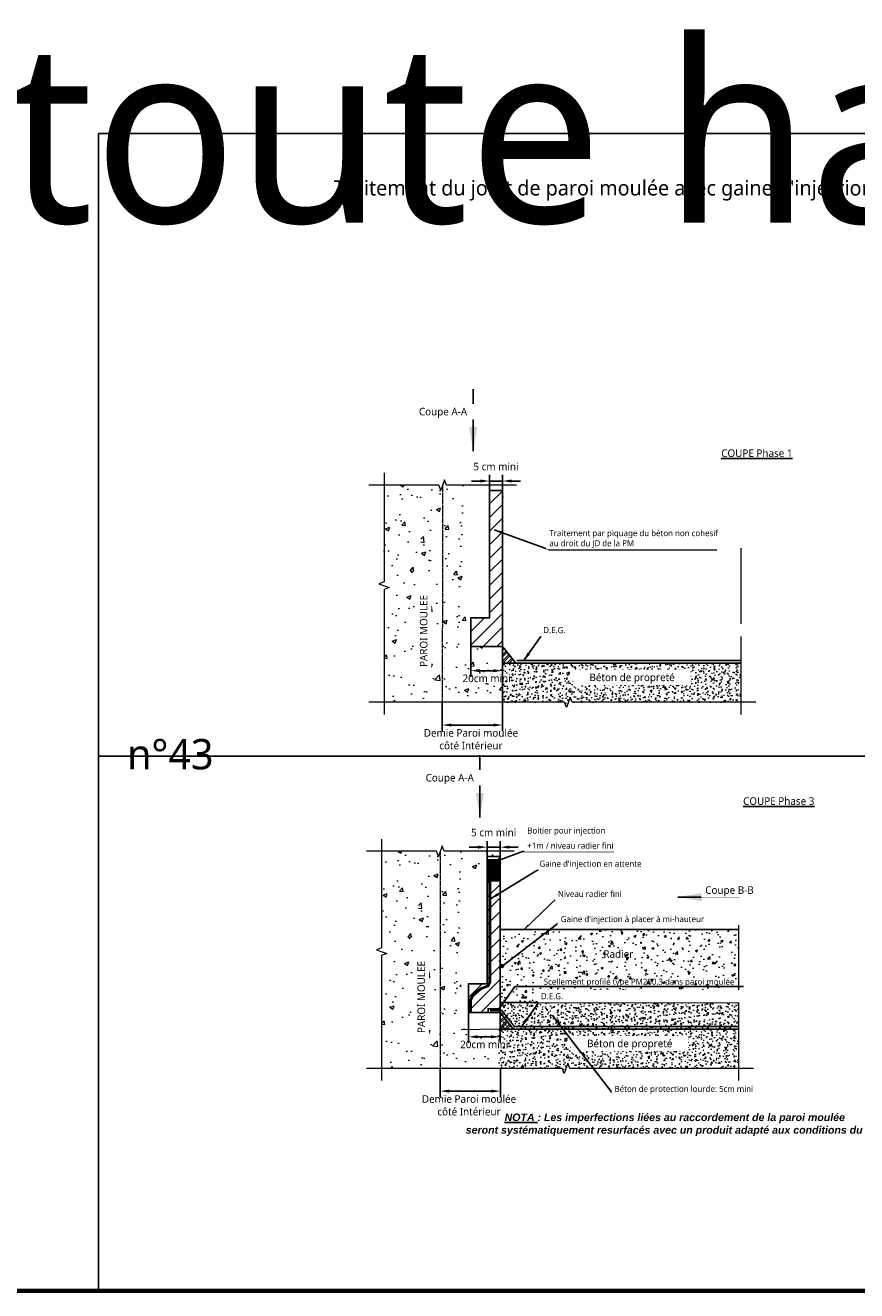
# Model space of a CAD drawing. Header units: millimetres. Extents: x -3314 to 21255525, y -15000 to 1735000.
# Tile 77 of 109: x 29666 to 29941, y 9683 to 10101. Entities that reach past the tile are written whole.
import ezdxf
from ezdxf import colors
from ezdxf.entities.mleader import LeaderData, LeaderLine
from ezdxf.enums import TextEntityAlignment as Align
from ezdxf.math import Vec2, Vec3

# ---------------------------------------------------------------- set-up
doc = ezdxf.new("R2010")
doc.units = ezdxf.units.MM
doc.linetypes.add('CACHE', pattern=[0.375, 0.25, -0.125])
doc.linetypes.add('CONTINU', pattern=[0])
for name, color, linetype, lineweight in [('Dessin_AXE', 8, 'Continuous', 5), ('Dessin_HACHURES', 253, 'Continuous', 9), ("Matériel_Gaine d'injection", 203, 'CACHE', 0), ("Matériel_Profilé d'arrêt d'eau paroi moulée", 3, 'CACHE', 0)]:
    doc.layers.add(name, color=color, linetype=linetype, lineweight=lineweight)
for name, color, linetype in [('Dessin_CONTOURS BETON', 7, 'Continuous'), ('Dessin_COTATIONS', 7, 'Continuous'), ('Dessin_TEXTES', 7, 'CONTINU'), ('Matériel_Resine', 230, 'Continuous'), ('SYSTEME_DEG_Complexe complet', 4, 'Continuous')]:
    doc.layers.add(name, color=color, linetype=linetype)
doc.layers.add('GEN-_-FMULT', color=210, linetype='Continuous', plot=False)
doc.styles.add('Arial', font='segoeui.ttf')
doc.styles.add('SEMALY', font='segoeui.ttf', dxfattribs={"height": 2.5})
doc.styles.add('txt-moyen', font='segoeui.ttf')
doc.dimstyles.new('1000F2', dxfattribs={"dimscale": 10, "dimtxt": 0.25, "dimasz": 0.3, "dimexe": 0.2, "dimexo": 0, "dimgap": 0.1, "dimtad": 1, "dimzin": 0, "dimdsep": 46, "dimtxsty": 'txt-moyen', "dimcen": 0.1, "dimclrd": 256, "dimclre": 256, "dimclrt": 256, "dimazin": 0, "dimtfac": 1, "dimtmove": 2, "dimatfit": 3, "dimfxl": 1, "dimtolj": 1, "dimtzin": 0, "dimlwd": -1, "dimlwe": -1, "dimarcsym": 0})
pattern_1 = [(50, (31118.101, 11268.885), (14.345204, -1.25504), [1.5, -16.5]), (355, (31118.101, 11268.885), (-2.77503, 15.04384), [1.2, -13.2]), (100.45144, (31119.297, 11268.78), (11.57018, 13.7888), [1.2748, -14.02284]), (46.1842, (31118.101, 11272.885), (21.34483, -3.31039), [2.25, -24.75]), (96.6356, (31119.88, 11272.609), (18.69324, 19.48237), [1.9122, -21.03428]), (351.1842, (31118.101, 11272.885), (18.69324, 19.48237), [1.8, -19.8]), (21, (31120.101, 11271.885), (11.93814, -8.05238), [1.5, -16.5]), (326, (31120.101, 11271.885), (4.86631, 14.503), [1.2, -13.2]), (71.45144, (31121.096, 11271.214), (16.80445, 6.45062), [1.2748, -14.02284]), (37.5, (31118.101, 11268.8845), (0.243197, 6.657877), [0, -13.04, 0, -13.4, 0, -13.25]), (7.5, (31118.101, 11268.8845), (5.26139, 7.888234), [0, -7.64, 0, -12.74, 0, -5.05]), (327.5, (31113.641, 11268.8845), (10.676449, -0.451097), [0, -5, 0, -15.6, 0, -20.7]), (317.5, (31111.641, 11268.885), (11.663723, 2.0021), [0, -6.5, 0, -10.36, 0, -14.7])]
pattern_2 = [(50, (31417.127, 7013.9208), (3.586301, -0.3137607), [0.375, -4.125]), (355, (31417.127, 7013.9208), (-0.6937567, 3.7609607), [0.3, -3.3]), (100.45144, (31417.426, 7013.8946), (2.8925442, 3.4472), [0.318701, -3.5057106]), (46.1842, (31417.127, 7014.921), (5.3362067, -0.8275964), [0.5625, -6.1875]), (96.63564, (31417.572, 7014.852), (4.67331, 4.870593), [0.478052, -5.258569]), (351.18416, (31417.127, 7014.921), (4.67331, 4.870593), [0.45, -4.95]), (21, (31417.627, 7014.6708), (2.9845353, -2.0130945), [0.375, -4.125]), (326, (31417.627, 7014.6708), (1.2165767, 3.6257502), [0.3, -3.3]), (71.45144, (31417.8758, 7014.503), (4.201112, 1.6126558), [0.318701, -3.5057106]), (37.5, (31417.1271, 7013.9208), (0.0607993, 1.66446927), [0, -3.26, 0, -3.35, 0, -3.3125]), (7.5, (31417.127, 7013.9208), (1.3153477, 1.9720586), [0, -1.91, 0, -3.185, 0, -1.2625]), (327.5, (31416.0121, 7013.9208), (2.6691122, -0.11277436), [0, -1.25, 0, -3.9, 0, -5.175]), (317.5, (31415.512, 7013.9208), (2.9159308, 0.5005249), [0, -1.625, 0, -2.59, 0, -3.675])]

# ---------------------------------------------------------------- blocks, each defined once
blk = doc.blocks.new('*D77')
at = {"layer": 'Defpoints', "color": 0, "transparency": 16777216}
for p in [(29804.08, 9877.13), (29823.98, 9877.13), (29804.08, 9869.61)]:
    blk.add_point(p, dxfattribs=at)
at = {"layer": 'Dessin_COTATIONS', "transparency": 16777216}
for p, q in [((29804.08, 9877.13), (29804.08, 9867.61)), ((29823.98, 9877.13), (29823.98, 9867.61)), ((29820.98, 9869.61), (29807.08, 9869.61))]:
    blk.add_line(p, q, dxfattribs=at)
for points in [[(29807.08, 9870.11), (29807.08, 9869.11), (29804.08, 9869.61)], [(29820.98, 9869.11), (29820.98, 9870.11), (29823.98, 9869.61)]]:
    blk.add_solid(points, dxfattribs=at)
at = {"layer": 'Dessin_COTATIONS', "transparency": 16777216, "insert": (29813.57, 9864.91), "char_height": 2.5, "attachment_point": 5, "style": 'txt-moyen'}
blk.add_mtext('\\A1;Demie Paroi moulée\\Pcôté Intérieur', dxfattribs=at)
blk = doc.blocks.new('*D78')
at = {"layer": 'Defpoints', "color": 0, "transparency": 16777216}
for p in [(29819.72, 9947.03), (29823.98, 9950.13), (29823.98, 9947.03)]:
    blk.add_point(p, dxfattribs=at)
at = {"layer": 'Dessin_COTATIONS', "transparency": 16777216}
for p, q in [((29819.72, 9947.03), (29819.72, 9952.13)), ((29823.98, 9947.03), (29823.98, 9952.13)), ((29816.72, 9950.13), (29813.72, 9950.13)), ((29819.72, 9950.13), (29823.98, 9950.13)), ((29826.98, 9950.13), (29829.98, 9950.13))]:
    blk.add_line(p, q, dxfattribs=at)
for points in [[(29816.72, 9949.63), (29816.72, 9950.63), (29819.72, 9950.13)], [(29826.98, 9950.63), (29826.98, 9949.63), (29823.98, 9950.13)]]:
    blk.add_solid(points, dxfattribs=at)
at = {"layer": 'Dessin_COTATIONS', "transparency": 16777216, "insert": (29821.85, 9954.9), "char_height": 2.5, "attachment_point": 5, "style": 'txt-moyen'}
blk.add_mtext('\\A1;5 cm mini', dxfattribs=at)
blk = doc.blocks.new('*D79')
at = {"layer": 'Defpoints', "color": 0, "transparency": 16777216}
for p in [(29813.54, 9895.54), (29823.98, 9895.54), (29813.54, 9887.54)]:
    blk.add_point(p, dxfattribs=at)
at = {"layer": 'Dessin_COTATIONS', "transparency": 16777216}
for p, q in [((29813.54, 9895.54), (29813.54, 9885.54)), ((29823.98, 9895.54), (29823.98, 9885.54)), ((29820.98, 9887.54), (29816.54, 9887.54))]:
    blk.add_line(p, q, dxfattribs=at)
for points in [[(29816.54, 9888.04), (29816.54, 9887.04), (29813.54, 9887.54)], [(29820.98, 9887.04), (29820.98, 9888.04), (29823.98, 9887.54)]]:
    blk.add_solid(points, dxfattribs=at)
at = {"layer": 'Dessin_COTATIONS', "transparency": 16777216, "insert": (29818.76, 9885.01), "char_height": 2.5, "attachment_point": 5, "style": 'txt-moyen'}
blk.add_mtext('\\A1;20cm mini', dxfattribs=at)
blk = doc.blocks.new('*D83')
at = {"layer": 'Defpoints', "color": 0, "transparency": 16777216}
for p in [(29803.46, 9756.32), (29823.35, 9756.32), (29803.46, 9748.8)]:
    blk.add_point(p, dxfattribs=at)
at = {"layer": 'Dessin_COTATIONS', "transparency": 16777216}
for p, q in [((29803.46, 9756.32), (29803.46, 9746.8)), ((29823.35, 9756.32), (29823.35, 9746.8)), ((29820.35, 9748.8), (29806.46, 9748.8))]:
    blk.add_line(p, q, dxfattribs=at)
for points in [[(29806.46, 9749.3), (29806.46, 9748.3), (29803.46, 9748.8)], [(29820.35, 9748.3), (29820.35, 9749.3), (29823.35, 9748.8)]]:
    blk.add_solid(points, dxfattribs=at)
at = {"layer": 'Dessin_COTATIONS', "transparency": 16777216, "insert": (29812.94, 9744.1), "char_height": 2.5, "attachment_point": 5, "style": 'txt-moyen'}
blk.add_mtext('\\A1;Demie Paroi moulée\\Pcôté Intérieur', dxfattribs=at)
blk = doc.blocks.new('*D84')
at = {"layer": 'Defpoints', "color": 0, "lineweight": 70, "transparency": 16777216}
for p in [(29818.94, 9826.22), (29823.2, 9829.32), (29823.2, 9826.22)]:
    blk.add_point(p, dxfattribs=at)
at = {"layer": 'Dessin_COTATIONS', "transparency": 16777216}
for p, q in [((29818.94, 9826.22), (29818.94, 9831.32)), ((29823.2, 9826.22), (29823.2, 9831.32)), ((29815.94, 9829.32), (29812.94, 9829.32)), ((29818.94, 9829.32), (29823.2, 9829.32)), ((29826.2, 9829.32), (29829.2, 9829.32))]:
    blk.add_line(p, q, dxfattribs=at)
at = {"layer": 'Dessin_COTATIONS', "lineweight": 70, "transparency": 16777216}
for points in [[(29815.94, 9829.82), (29815.94, 9828.82), (29818.94, 9829.32)], [(29826.2, 9829.82), (29826.2, 9828.82), (29823.2, 9829.32)]]:
    blk.add_solid(points, dxfattribs=at)
at = {"layer": 'Dessin_COTATIONS', "transparency": 16777216, "insert": (29821.07, 9834.14), "char_height": 2.5, "attachment_point": 5, "style": 'txt-moyen'}
blk.add_mtext('\\A1;5 cm mini', dxfattribs=at)
blk = doc.blocks.new('*D85')
at = {"layer": 'Defpoints', "color": 0, "lineweight": 70, "transparency": 16777216}
for p in [(29812.76, 9774.73), (29823.2, 9774.73), (29812.76, 9766.73)]:
    blk.add_point(p, dxfattribs=at)
at = {"layer": 'Dessin_COTATIONS', "transparency": 16777216}
for p, q in [((29812.76, 9774.73), (29812.76, 9764.73)), ((29823.2, 9774.73), (29823.2, 9764.73)), ((29820.2, 9766.73), (29815.76, 9766.73))]:
    blk.add_line(p, q, dxfattribs=at)
at = {"layer": 'Dessin_COTATIONS', "lineweight": 70, "transparency": 16777216}
for points in [[(29815.76, 9767.23), (29815.76, 9766.23), (29812.76, 9766.73)], [(29820.2, 9767.23), (29820.2, 9766.23), (29823.2, 9766.73)]]:
    blk.add_solid(points, dxfattribs=at)
at = {"layer": 'Dessin_COTATIONS', "transparency": 16777216, "insert": (29817.98, 9764.2), "char_height": 2.5, "attachment_point": 5, "style": 'txt-moyen'}
blk.add_mtext('\\A1;20cm mini', dxfattribs=at)

msp = doc.modelspace()

# ---------------------------------------------------------------- hatches: boundary and pattern name
at = {"layer": 'Dessin_CONTOURS BETON'}
h = msp.add_hatch(dxfattribs=at)
h.set_pattern_fill('ANSI31', color=0, style=0)
h.set_pattern_definition([(45, (45063.1006, 2003.4296), (-2.24506403, 2.24506403), [])])
h.paths.add_polyline_path([(29823.9761, 9895.5395), (29823.9761, 9896.804), (29823.9761, 9947.0296), (29819.7187, 9947.0296), (29819.7187, 9905.0296), (29813.5397, 9905.0296), (29813.5397, 9895.5395), (29819.9995, 9895.5395)])
h = msp.add_hatch(dxfattribs=at)
h.set_pattern_fill('ANSI31', color=0, style=0)
h.set_pattern_definition([(45, (45062.3222, 1882.6168), (-2.24506403, 2.24506403), [])])
h.paths.add_polyline_path([(29819.2212, 9775.9912), (29823.1978, 9775.9912), (29823.1978, 9826.2168), (29818.9403, 9826.2168), (29818.9403, 9784.2168), (29812.7613, 9784.2168), (29812.7613, 9774.7267), (29819.2212, 9774.7267)])
at = {"layer": 'Dessin_HACHURES'}
h = msp.add_hatch(dxfattribs=at)
h.set_pattern_fill('AR-CONC', color=256, scale=2, style=0)
h.set_pattern_definition([(50, (30369.609, 9322.461), (14.3452, -1.25504), [1.5, -16.5]), (355, (30369.609, 9322.461), (-2.77503, 15.04384), [1.2, -13.2]), (100.4514, (30370.805, 9322.357), (11.57018, 13.7888), [1.2748, -14.02284]), (46.1842, (30369.61, 9326.461), (21.34483, -3.3104), [2.25, -24.75]), (96.6356, (30371.388, 9326.185), (18.69324, 19.48237), [1.9122, -21.0343]), (351.1842, (30369.61, 9326.461), (18.69324, 19.4824), [1.8, -19.8]), (21, (30371.609, 9325.461), (11.93814, -8.05238), [1.5, -16.5]), (326, (30371.609, 9325.461), (4.8663, 14.503), [1.2, -13.2]), (71.4514, (30372.604, 9324.79), (16.80445, 6.45062), [1.2748, -14.02284]), (37.5, (30369.609, 9322.4613), (0.243197, 6.657877), [0, -13.04, 0, -13.4, 0, -13.25]), (7.5, (30369.609, 9322.461), (5.26139, 7.888234), [0, -7.64, 0, -12.74, 0, -5.05]), (327.5, (30365.149, 9322.4613), (10.67645, -0.451097), [0, -5, 0, -15.6, 0, -20.7]), (317.5, (30363.149, 9322.461), (11.66372, 2.0021), [0, -6.5, 0, -10.36, 0, -14.7])])
h.paths.add_polyline_path([(29793.2942, 9928.7089), (29793.2942, 9936.1868), (29797.0868, 9936.1868), (29797.0868, 9928.7089)], flags=16)
h.paths.add_polyline_path([(29795.3804, 9884.2291), (29795.3804, 9917.0858), (29799.9848, 9917.0858), (29799.9848, 9884.2291)], flags=16)
h.paths.add_polyline_path([(29784.8844, 9877.1322), (29823.74, 9877.1322), (29823.9761, 9895.5395), (29819.9995, 9895.5395), (29812.1818, 9895.5395), (29811.8973, 9939.4571), (29811.8809, 9948.808), (29806.3096, 9948.501), (29809.6479, 9948.3383), (29810.8693, 9947.4432), (29796.7326, 9948.6637), (29784.8844, 9948.808), (29784.8844, 9916.8721), (29783.1672, 9916.2471), (29786.6016, 9914.9971), (29784.8844, 9914.3721)])
at = {"layer": 'Dessin_HACHURES', "linetype": 'CONTINU'}
h = msp.add_hatch(dxfattribs=at)
h.set_pattern_fill('ANSI32', color=256, scale=4)
h.set_pattern_definition([(45, (30391.0596, 7394.5876), (-1.0606602, 1.0606602), []), (45, (30391.7667, 7394.5876), (-1.0606602, 1.0606602), [])])
edge = h.paths.add_edge_path()
edge.add_arc((29198.6867, 9891.4314), 625.2909, -0.1254599, 0.3764294, ccw=False)
edge.add_line((29823.9761, 9890.0622), (29828.3643, 9890.0622))
edge.add_line((29828.3643, 9890.0622), (29823.9641, 9895.5395))
h = msp.add_hatch(dxfattribs=at)
h.set_pattern_fill('AR-CONC', color=256, scale=2)
h.set_pattern_definition([(50, (31118.88, 11389.697), (14.345204, -1.25504), [1.5, -16.5]), (355, (31118.88, 11389.697), (-2.77503, 15.04384), [1.2, -13.2]), (100.45144, (31120.075, 11389.593), (11.57018, 13.7888), [1.2748, -14.02284]), (46.1842, (31118.88, 11393.697), (21.34483, -3.31039), [2.25, -24.75]), (96.6356, (31120.658, 11393.421), (18.69324, 19.48237), [1.9122, -21.03428]), (351.1842, (31118.88, 11393.697), (18.69324, 19.48237), [1.8, -19.8]), (21, (31120.88, 11392.697), (11.93814, -8.05238), [1.5, -16.5]), (326, (31120.88, 11392.697), (4.86631, 14.503), [1.2, -13.2]), (71.45144, (31121.874, 11392.026), (16.80445, 6.45062), [1.2748, -14.02284]), (37.5, (31118.8795, 11389.6973), (0.243197, 6.657877), [0, -13.04, 0, -13.4, 0, -13.25]), (7.5, (31118.8795, 11389.697), (5.26139, 7.888234), [0, -7.64, 0, -12.74, 0, -5.05]), (327.5, (31114.4195, 11389.6973), (10.676449, -0.451097), [0, -5, 0, -15.6, 0, -20.7]), (317.5, (31112.4195, 11389.697), (11.663723, 2.0021), [0, -6.5, 0, -10.36, 0, -14.7])])
h.paths.add_polyline_path([(29823.74, 9890.0622), (29811.0809, 9889.8467), (29811.0809, 9877.1322), (29823.1343, 9877.1322, 0.00536633), (29823.4529, 9883.1651, 0.00020042)])
at = {"layer": 'Dessin_HACHURES', "linetype": 'Continuous'}
h = msp.add_hatch(dxfattribs=at)
h.set_pattern_fill('AR-CONC', color=256, scale=0.5)
h.set_pattern_definition([(50, (31417.9054, 7134.7335), (3.586301, -0.3137607), [0.375, -4.125]), (355, (31417.9054, 7134.7335), (-0.6937567, 3.7609607), [0.3, -3.3]), (100.45144, (31418.2043, 7134.7074), (2.8925442, 3.4472), [0.318701, -3.5057106]), (46.1842, (31417.9054, 7135.7335), (5.3362067, -0.8275964), [0.5625, -6.1875]), (96.63564, (31418.35, 7135.6646), (4.67331, 4.870593), [0.478052, -5.258569]), (351.18416, (31417.9054, 7135.7335), (4.67331, 4.870593), [0.45, -4.95]), (21, (31418.4054, 7135.4835), (2.9845353, -2.0130945), [0.375, -4.125]), (326, (31418.4054, 7135.4835), (1.2165767, 3.6257502), [0.3, -3.3]), (71.45144, (31418.654, 7135.3158), (4.201112, 1.6126558), [0.318701, -3.5057106]), (37.5, (31417.9054, 7134.7335), (0.0607993, 1.66446927), [0, -3.26, 0, -3.35, 0, -3.3125]), (7.5, (31417.9054, 7134.7335), (1.3153477, 1.9720586), [0, -1.91, 0, -3.185, 0, -1.2625]), (327.5, (31416.7904, 7134.7335), (2.6691122, -0.11277436), [0, -1.25, 0, -3.9, 0, -5.175]), (317.5, (31416.2904, 7134.7335), (2.9159308, 0.5005249), [0, -1.625, 0, -2.59, 0, -3.675])])
h.paths.add_polyline_path([(29902.6249, 9890.0622), (29823.9761, 9890.0622, 0.00062279), (29823.9761, 9883.1651, 0.0040703), (29823.9761, 9877.1322), (29844.4806, 9877.1322), (29845.1056, 9875.415), (29846.3556, 9878.8494), (29846.9806, 9877.1322), (29902.6249, 9877.1322)])
h.paths.add_polyline_path([(29849.1777, 9882.1999), (29884.2302, 9882.1999), (29884.2302, 9888.3821), (29849.1777, 9888.3821)], flags=24)
at = {"layer": 'Dessin_HACHURES'}
h = msp.add_hatch(dxfattribs=at)
h.set_pattern_fill('AR-CONC', color=256, scale=2, style=0)
h.set_pattern_definition([(50, (30368.831, 9201.649), (14.3452, -1.25504), [1.5, -16.5]), (355, (30368.831, 9201.649), (-2.77503, 15.04384), [1.2, -13.2]), (100.4514, (30370.026, 9201.544), (11.57018, 13.7888), [1.2748, -14.02284]), (46.1842, (30368.83, 9205.649), (21.34483, -3.3104), [2.25, -24.75]), (96.6356, (30370.61, 9205.373), (18.69324, 19.48237), [1.9122, -21.0343]), (351.1842, (30368.83, 9205.649), (18.69324, 19.4824), [1.8, -19.8]), (21, (30370.831, 9204.649), (11.93814, -8.05238), [1.5, -16.5]), (326, (30370.831, 9204.649), (4.8663, 14.503), [1.2, -13.2]), (71.4514, (30371.826, 9203.978), (16.80445, 6.45062), [1.2748, -14.02284]), (37.5, (30368.831, 9201.6485), (0.243197, 6.657877), [0, -13.04, 0, -13.4, 0, -13.25]), (7.5, (30368.831, 9201.6485), (5.26139, 7.888234), [0, -7.64, 0, -12.74, 0, -5.05]), (327.5, (30364.371, 9201.6485), (10.67645, -0.451097), [0, -5, 0, -15.6, 0, -20.7]), (317.5, (30362.371, 9201.649), (11.66372, 2.0021), [0, -6.5, 0, -10.36, 0, -14.7])])
h.paths.add_polyline_path([(29792.5158, 9807.8962), (29792.5158, 9815.374), (29796.3085, 9815.374), (29796.3085, 9807.8962)], flags=16)
h.paths.add_polyline_path([(29794.6021, 9763.4163), (29794.6021, 9796.2731), (29799.2064, 9796.2731), (29799.2064, 9763.4163)], flags=16)
h.paths.add_polyline_path([(29784.106, 9756.3195), (29810.3025, 9756.3195), (29810.3025, 9821.2282), (29800.4034, 9821.2282), (29800.4034, 9823.0696), (29810.3025, 9823.0696), (29810.3025, 9827.9953), (29805.5313, 9827.6882), (29808.8696, 9827.5255), (29810.0909, 9826.6305), (29795.9543, 9827.851), (29784.106, 9827.9953), (29784.106, 9796.0593), (29782.3888, 9795.4343), (29785.8232, 9794.1843), (29784.106, 9793.5593)])
h = msp.add_hatch(dxfattribs=at)
h.set_pattern_fill('AR-CONC', color=256, scale=2, style=0)
h.set_pattern_definition(pattern_1)
edge = h.paths.add_edge_path()
edge.add_spline(control_points=[(29822.6642, 9824.3305), (29821.7348, 9824.0865), (29820.0046, 9823.5576), (29818.4684, 9822.5338), (29817.8161, 9821.981)], knot_values=[53.71098044, 53.71098044, 53.71098044, 53.71098044, 56.58873883, 59.11166291, 59.11166291, 59.11166291, 59.11166291], degree=3, periodic=0)
edge.add_arc((30321.5126, 9808.9129), 499.0949, 178.15586, 178.23004, ccw=False)
edge.add_arc((29964.1614, 9820.4187), 141.5586, 176.931909, 178.15586, ccw=False)
edge.add_line((29822.8057, 9827.9953), (29810.3025, 9827.9953))
edge.add_line((29810.3025, 9827.9953), (29810.3025, 9821.8351))
edge.add_spline(control_points=[(29810.3025, 9821.8351), (29812.4689, 9822.1439), (29814.73, 9822.4908), (29816.993, 9822.1202), (29817.8161, 9821.981)], knot_values=[1.89264005, 1.89264005, 1.89264005, 1.89264005, 6.2560889, 8.74637302, 8.74637302, 8.74637302, 8.74637302], degree=3, periodic=0)
edge = h.paths.add_edge_path()
edge.add_spline(control_points=[(29822.6545, 9823.8107), (29822.6242, 9823.8026), (29822.5938, 9823.7945), (29822.0317, 9823.6424), (29821.5101, 9823.4846), (29820.5051, 9823.1042), (29820.024, 9822.88), (29819.1841, 9822.3892), (29818.8203, 9822.1413), (29818.4729, 9821.8707)], knot_values=[54.15399261, 54.15399261, 54.15399261, 54.15399261, 54.24967581, 54.24967581, 55.928086, 55.928086, 57.6064962, 57.6064962, 58.9684514, 58.9684514, 58.9684514, 58.9684514], degree=3, periodic=0)
edge.add_spline(control_points=[(29818.4729, 9821.8707), (29819.1714, 9821.756), (29820.3853, 9821.5812), (29821.602, 9821.6147), (29822.5803, 9821.6527)], knot_values=[9.40868748, 9.40868748, 9.40868748, 9.40868748, 11.5210317, 13.07590277, 13.07590277, 13.07590277, 13.07590277], degree=3, periodic=0)
edge.add_arc((30321.5126, 9808.9129), 499.0949, 178.289937, 178.537321, ccw=False)
at = {"layer": 'Dessin_HACHURES', "linetype": 'Continuous'}
h = msp.add_hatch(dxfattribs=at)
h.set_pattern_fill('AR-CONC', color=256)
h.set_pattern_definition([(50, (30368.831, 9201.6485), (7.1726, -0.62752), [0.75, -8.25]), (355, (30368.831, 9201.6485), (-1.38751, 7.52192), [0.6, -6.6]), (100.4514, (30369.4285, 9201.596), (5.78509, 6.8944), [0.6374, -7.01142]), (46.1842, (30368.831, 9203.6485), (10.67241, -1.65519), [1.125, -12.375]), (96.6356, (30369.72, 9203.511), (9.34662, 9.74119), [0.9561, -10.51714]), (351.1842, (30368.831, 9203.649), (9.34662, 9.74119), [0.9, -9.9]), (21, (30369.831, 9203.1485), (5.96907, -4.02619), [0.75, -8.25]), (326, (30369.831, 9203.1485), (2.43315, 7.2515), [0.6, -6.6]), (71.4514, (30370.328, 9202.813), (8.402224, 3.22531), [0.6374, -7.01142]), (37.5, (30368.8308, 9201.6485), (0.1215986, 3.3289385), [0, -6.52, 0, -6.7, 0, -6.625]), (7.5, (30368.8308, 9201.6485), (2.630695, 3.944117), [0, -3.82, 0, -6.37, 0, -2.525]), (327.5, (30366.6008, 9201.6485), (5.338224, -0.225549), [0, -2.5, 0, -7.8, 0, -10.35]), (317.5, (30365.601, 9201.6485), (5.831862, 1.00105), [0, -3.25, 0, -5.18, 0, -7.35])])
h.paths.add_polyline_path([(29822.4403, 9802.1718, 0.00242631), (29822.529, 9795.5618, 0.0134532), (29823.0416, 9784.2212, -0.01762331), (29823.2688, 9778.0547), (29901.8466, 9778.0547), (29901.8466, 9778.4956), (29903.5637, 9779.1206), (29900.1294, 9780.3706), (29901.8466, 9780.9956), (29901.8466, 9802.1718)])
h.paths.add_polyline_path([(29856.8542, 9791.877), (29868.1573, 9792.077), (29867.5573, 9795.8591), (29856.8542, 9796.2591)], flags=24)
h.paths.add_polyline_path([(29855.8196, 9791.1763), (29868.702, 9790.9763), (29869.302, 9795.231), (29856.4196, 9795.231)], flags=24)
h.paths.add_polyline_path([(29827.5596, 9781.5147), (29880.7274, 9781.5147), (29880.7274, 9785.6361), (29827.5596, 9785.6361)], flags=24)
at = {"layer": 'Dessin_HACHURES', "linetype": 'CONTINU'}
h = msp.add_hatch(dxfattribs=at)
h.set_pattern_fill('ANSI32', color=256, scale=4)
h.set_pattern_definition([(45, (30390.2812, 7273.7749), (-1.0606602, 1.0606602), []), (45, (30390.9883, 7273.7749), (-1.0606602, 1.0606602), [])])
edge = h.paths.add_edge_path()
edge.add_arc((21219.4626, 10124.0207), 8610.8106, 357.63870664, 357.67518262, ccw=False)
edge.add_line((29822.9617, 9769.2494), (29827.5859, 9769.2494))
edge.add_line((29827.5859, 9769.2494), (29823.1858, 9774.7267))
at = {"layer": 'Dessin_HACHURES', "linetype": 'Continuous'}
h = msp.add_hatch(dxfattribs=at)
h.set_pattern_fill('AR-CONC', color=256, scale=0.5)
h.set_pattern_definition(pattern_2)
h.paths.add_polyline_path([(29901.8466, 9778.0547), (29823.2688, 9778.0547, -0.00326438), (29823.2632, 9776.9114, -0.0072355), (29823.2433, 9776.1468, -0.00003267), (29823.1978, 9775.0223), (29823.1978, 9774.7267), (29823.1858, 9774.7267, -0.00015916), (29822.9617, 9769.2494), (29901.8466, 9769.2494)])
h.paths.add_polyline_path([(29862.4367, 9774.1755), (29862.5991, 9774.8755), (29862.9991, 9774.5576), (29862.5767, 9774.9776)], flags=24)
at = {"layer": 'Dessin_HACHURES', "linetype": 'CONTINU'}
h = msp.add_hatch(dxfattribs=at)
h.set_pattern_fill('AR-CONC', color=256, scale=2)
h.set_pattern_definition(pattern_1)
h.paths.add_polyline_path([(29822.9617, 9769.2494), (29810.3025, 9769.034), (29810.3025, 9756.3195), (29822.356, 9756.3195, 0.00536633), (29822.6745, 9762.3523, 0.00020042)])
at = {"layer": 'Dessin_HACHURES', "linetype": 'Continuous'}
h = msp.add_hatch(dxfattribs=at)
h.set_pattern_fill('AR-CONC', color=256, scale=0.5)
h.set_pattern_definition(pattern_2)
h.paths.add_polyline_path([(29901.8466, 9769.2494), (29822.9617, 9769.2494, -0.00020042), (29822.6745, 9762.3523, -0.00536633), (29822.356, 9756.3195), (29843.7022, 9756.3195), (29844.3272, 9754.6023), (29845.5772, 9758.0366), (29846.2022, 9756.3195), (29901.8466, 9756.3195)])
h.paths.add_polyline_path([(29848.3994, 9761.3872), (29883.4519, 9761.3872), (29883.4519, 9767.5693), (29848.3994, 9767.5693)], flags=24)
at = {"layer": "Matériel_Gaine d'injection", "linetype": 'ByBlock'}
h = msp.add_hatch(dxfattribs=at)
h.set_pattern_fill('ANSI32', color=256)
h.set_pattern_definition([(45, (31417.6487, 6033.50677), (-0.265165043, 0.265165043), []), (45, (31417.82548, 6033.50677), (-0.265165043, 0.265165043), [])])
h.paths.add_polyline_path([(29818.9403, 9825.1019), (29818.9403, 9818.2141), (29823.0236, 9818.2141, -0.00345131), (29823.1978, 9825.1019)])
h = msp.add_hatch(dxfattribs=at)
h.set_pattern_fill('ANSI32', color=256, scale=0.05)
h.set_pattern_definition([(45, (44886.3222, 1882.6168), (-0.336759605, 0.336759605), []), (45, (44886.5467, 1882.6168), (-0.336759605, 0.336759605), [])])
h.paths.add_polyline_path([(29819.9833, 9784.6107), (29819.9833, 9818.2141), (29819.4833, 9818.2141), (29819.4833, 9784.7141), (29819.0473, 9783.7041), (29816.7334, 9782.7576), (29813.8851, 9780.3959), (29813.1033, 9778.7746), (29813.1033, 9775.1746), (29813.6033, 9775.1746), (29813.6033, 9778.6603), (29814.2882, 9780.0806), (29816.9936, 9782.3238), (29819.4254, 9783.3186)])
msp.add_hatch(color=256, dxfattribs=at).paths.add_polyline_path([(29824.4179, 9790.1133, 1), (29823.2179, 9790.1133, 1)])

# ---------------------------------------------------------------- linework, layer by layer
at = {"layer": 'Defpoints', "linetype": 'Continuous'}
msp.add_line((29690.6335, 9859.3355), (30239.6335, 9859.3355), dxfattribs=at)
at = {"layer": 'Defpoints', "lineweight": 70}
msp.add_line((28951.8084, 9682.9455), (30473.5058, 9682.9455), dxfattribs=at)
msp.add_line((28951.8084, 9682.9455), (30473.5058, 9682.9455), dxfattribs=at)
at = {"layer": 'Dessin_AXE', "flags": 128}
for points in [[(29784.8844, 9952.808), (29784.8844, 9916.8721), (29783.1672, 9916.2471), (29786.6016, 9914.9971), (29784.8844, 9914.3721), (29784.8844, 9873.1322)], [(29828.5841, 9948.808), (29805.4842, 9948.808), (29804.8592, 9950.5252), (29803.6092, 9947.0909), (29802.9842, 9948.808), (29779.8844, 9948.808)], [(29907.6249, 9877.1322), (29846.9806, 9877.1322), (29846.3556, 9878.8494), (29845.1056, 9875.415), (29844.4806, 9877.1322), (29779.8844, 9877.1322)], [(29784.106, 9831.9953), (29784.106, 9796.0593), (29782.3888, 9795.4343), (29785.8232, 9794.1843), (29784.106, 9793.5593), (29784.106, 9752.3195)], [(29827.8057, 9827.9953), (29804.7059, 9827.9953), (29804.0809, 9829.7125), (29802.8309, 9826.2781), (29802.2059, 9827.9953), (29779.106, 9827.9953)], [(29906.8466, 9756.3195), (29846.2022, 9756.3195), (29845.5772, 9758.0366), (29844.3272, 9754.6023), (29843.7022, 9756.3195), (29779.106, 9756.3195)]]:
    msp.add_lwpolyline(points, dxfattribs=at)
at = {"layer": 'Dessin_CONTOURS BETON', "color": 0}
for p, q in [((29823.9761, 9896.804), (29823.9761, 9948.808)), ((29823.1978, 9802.1718), (29901.8466, 9802.1718))]:
    msp.add_line(p, q, dxfattribs=at)
at = {"layer": 'Dessin_CONTOURS BETON', "linetype": 'CONTINU'}
for p, q in [((29823.9761, 9895.5395), (29828.3643, 9890.0622)), ((29823.1978, 9774.7267), (29827.5859, 9769.2494))]:
    msp.add_line(p, q, dxfattribs=at)
at = {"layer": 'Dessin_CONTOURS BETON', "linetype": 'Continuous'}
for p, q in [((29823.9761, 9895.5395), (29823.9761, 9877.1322)), ((29823.9761, 9890.0622), (29902.6249, 9890.0622)), ((29823.2688, 9778.0547), (29901.8466, 9778.0547)), ((29822.9617, 9769.2494), (29901.8466, 9769.2494))]:
    msp.add_line(p, q, dxfattribs=at)
for points in [[(29823.9761, 9896.804), (29823.9761, 9895.5395), (29819.9995, 9895.5395), (29813.5397, 9895.5395), (29813.5397, 9905.0296), (29819.7187, 9905.0296), (29819.7187, 9947.0296), (29823.9761, 9947.0296), (29823.9761, 9896.804), (29823.9761, 9895.5395), (29819.9995, 9895.5395)], [(29823.1978, 9775.9912), (29819.2212, 9775.9912), (29819.2212, 9774.7267), (29812.7613, 9774.7267), (29812.7613, 9784.2168), (29818.9403, 9784.2168), (29818.9403, 9826.2168), (29823.1978, 9826.2168), (29823.1978, 9775.9912), (29819.2212, 9775.9912), (29819.2212, 9774.7267)]]:
    msp.add_lwpolyline(points, dxfattribs=at)
at = {"layer": 'Dessin_CONTOURS BETON', "color": 0}
msp.add_lwpolyline([(29823.1978, 9775.9912), (29819.2212, 9775.9912), (29819.2212, 9774.7267), (29823.1978, 9774.7267)], close=True, dxfattribs=at)
at = {"layer": 'Dessin_HACHURES', "linetype": 'CONTINU'}
msp.add_line((29822.9617, 9769.2494), (29810.3025, 9769.034), dxfattribs=at)
at = {"layer": "Matériel_Gaine d'injection", "linetype": 'Continuous'}
msp.add_line((29811.0575, 9769.2514), (29811.5571, 9769.2323), dxfattribs=at)
for points in [[(29824.0465, 9945.2975), (29824.168, 9944.8125)], [(29823.2681, 9824.4847), (29823.3896, 9823.9997)]]:
    msp.add_lwpolyline(points, dxfattribs=at)
at = {"layer": "Matériel_Gaine d'injection", "linetype": 'ByBlock'}
for points in [[(29823.1978, 9825.1019), (29818.9403, 9825.1019), (29818.9403, 9818.2141), (29823.0236, 9818.2141)], [(29819.4833, 9818.2141), (29819.4833, 9784.7141), (29819.0473, 9783.7041), (29816.7334, 9782.7576), (29813.8851, 9780.3959), (29813.1033, 9778.7746), (29813.1033, 9775.1746)], [(29819.9833, 9818.2141), (29819.9833, 9784.6107), (29819.4254, 9783.3186), (29816.9936, 9782.3238), (29814.2882, 9780.0806), (29813.6033, 9778.6603), (29813.6033, 9775.1746)], [(29813.6033, 9775.1746), (29813.1033, 9775.1746)]]:
    msp.add_lwpolyline(points, dxfattribs=at)
msp.add_circle((29823.8179, 9790.1133), 0.6, dxfattribs=at)
at = {"layer": "Matériel_Profilé d'arrêt d'eau paroi moulée", "lineweight": 13}
for p, q in [((29804.2342, 9948.808), (29804.0809, 9877.1322)), ((29803.4559, 9827.9953), (29803.4559, 9756.3195))]:
    msp.add_line(p, q, dxfattribs=at)
at = {"layer": 'Matériel_Resine'}
for p, q in [((29819.7187, 9947.0296), (29823.9761, 9947.0296)), ((29823.9761, 9947.0296), (29823.9761, 9896.804)), ((29813.5397, 9895.5395), (29813.5397, 9905.0296)), ((29813.5397, 9905.0296), (29819.7187, 9905.0296))]:
    msp.add_line(p, q, dxfattribs=at)
msp.add_lwpolyline([(29823.2187, 9947.0296), (29819.7187, 9947.0296), (29819.7187, 9905.0296), (29813.5397, 9905.0296)], dxfattribs=at)
at = {"layer": 'SYSTEME_DEG_Complexe complet', "linetype": 'Continuous', "ltscale": 10, "const_width": 0.5, "flags": 128}
for points in [[(29828.6835, 9890.9385), (29828.6835, 9890.9385), (29828.6835, 9890.9385), (29902.6249, 9890.9385)], [(29819.8675, 9775.386), (29823.7944, 9775.386), (29827.9052, 9770.1258), (29901.8466, 9770.1258)]]:
    msp.add_lwpolyline(points, dxfattribs=at)

# ---------------------------------------------------------------- texts
at = {"layer": 'Dessin_TEXTES', "style": 'Arial'}
msp.add_text('n°43', height=10, dxfattribs=at).set_placement((29700.08, 9855))
at = {"layer": 'Dessin_TEXTES', "insert": (29320, 10095.3667), "char_height": 60, "width": 1766.019945, "attachment_point": 1, "style": 'Arial'}
msp.add_mtext('Injection toute hauteur', dxfattribs=at)
at = {"layer": 'Dessin_TEXTES', "linetype": 'Continuous', "char_height": 2.5, "attachment_point": 1, "style": 'SEMALY'}
for s, width, insert in [('\\LCOUPE Phase 1', 33.002135, (29896.1906, 9960.5764)), ('\\LCOUPE Phase 3', 31.002135, (29903.4122, 9845.7636))]:
    msp.add_mtext_dynamic_manual_height_columns(s, width=width, gutter_width=12.5, heights=[0], dxfattribs=dict(at, insert=insert))
at = {"layer": 'Dessin_TEXTES', "linetype": 'CONTINU', "insert": (29857.2842, 9795.2872), "char_height": 2.5, "attachment_point": 1, "style": 'txt-moyen'}
msp.add_mtext('Radier', dxfattribs=at)
at = {"layer": 'Dessin_TEXTES', "color": 0, "insert": (29880.8585, 9737.7047), "char_height": 2.5, "width": 239.177851, "attachment_point": 5, "style": 'txt-moyen', "bg_fill": 2}
msp.add_mtext('{\\fArial|b1|i1|c0|p34;\\LNOTA \\l: Les imperfections liées au raccordement de la paroi moulée\\Pseront systématiquement resurfacés avec un produit adapté aux conditions du site}', dxfattribs=at)
at = {"layer": 'GEN-_-FMULT', "style": 'Arial'}
msp.add_text("Traitement du joint de paroi moulée avec gaine d'injection toute hauteur sur la paroi moulée avec traitement confortatif ", height=5, dxfattribs=at).set_placement((29952.6335, 10044.3672), align=Align.CENTER)

# ---------------------------------------------------------------- dimensions: what is measured, and where the dimension line sits
at = {"layer": 'Dessin_COTATIONS'}
dim = msp.add_linear_dim(base=(29823.9761, 9950.1296), p1=(29819.7187, 9947.0296), p2=(29823.9761, 9947.0296), text='5 cm mini', dimstyle='1000F2', override={"dimtxsty": 'txt-moyen', "dimtfill": 0, "dimtfillclr": 0}, dxfattribs=at)
dim.commit()
dim.dimension.update_dxf_attribs({"geometry": '*D78', "text_midpoint": (29821.8474, 9954.9008)})
for base, p1, p2, picture, middle in [((29813.5397, 9887.5395), (29823.9761, 9895.5395), (29813.5397, 9895.5395), '*D79', (29818.7579, 9885.0107)), ((29812.7613, 9766.7267), (29823.1978, 9774.7267), (29812.7613, 9774.7267), '*D85', (29817.9795, 9764.198))]:
    dim = msp.add_linear_dim(base=base, p1=p1, p2=p2, text='20cm mini', dimstyle='1000F2', dxfattribs=at)
    dim.commit()
    dim.dimension.update_dxf_attribs({"geometry": picture, "text_midpoint": middle, "dimtype": 160})
dim = msp.add_linear_dim(base=(29804.0809, 9869.6131), p1=(29823.9761, 9877.1322), p2=(29804.0809, 9877.1322), text='Demie Paroi moulée\\Pcôté Intérieur', dimstyle='1000F2', override={"dimtxsty": 'txt-moyen', "dimtfill": 0, "dimtfillclr": 0}, dxfattribs=at)
dim.commit()
dim.dimension.update_dxf_attribs({"geometry": '*D77', "text_midpoint": (29813.5694, 9864.9104), "dimtype": 160})

# ---------------------------------------------------------------- leaders
at = {"layer": 'Dessin_TEXTES'}
for points, override in [([(29814.3193, 9959.9588), (29814.3193, 9979.4233), (29814.3193, 9980.4737)], {"dimasz": 0.8, "dimgap": 0, "dimtad": 0}), ([(29821.2367, 9934.0632), (29839.4635, 9927.4804), (29894.7375, 9927.4804)], {"dimgap": 0.1, "dimtad": 0}), ([(29830.9021, 9890.7751), (29837.4552, 9899.8958), (29845.712, 9899.8895)], {"dimgap": 0.1, "dimtad": 0}), ([(29816.5382, 9839.1461), (29816.5382, 9858.6105), (29816.5382, 9859.6609)], {"dimasz": 0.8, "dimgap": 0, "dimtad": 0}), ([(29820.229, 9823.9997), (29830.6177, 9827.8566), (29860.7853, 9827.8566)], {"dimgap": 0.1, "dimtad": 0}), ([(29819.9833, 9812.2242), (29836.1723, 9822.1773), (29870.2143, 9822.171)], {"dimgap": 0.1, "dimtad": 0}), ([(29831.1034, 9802.1718), (29842.2784, 9812.8519), (29863.0848, 9812.8502)], {"dimasz": 0.2, "dimgap": 0.1, "dimtad": 0}), ([(29824.3546, 9790.3817), (29843.2192, 9804.9074), (29890.8255, 9804.9057)], {"dimasz": 0.2, "dimgap": 0.1, "dimtad": 0}), ([(29830.1237, 9769.9623), (29836.6768, 9779.083), (29844.9336, 9779.0767)], {"dimgap": 0.1, "dimtad": 0})]:
    msp.add_leader(points, dimstyle='1000F2', override=override, dxfattribs=at)

# ---------------------------------------------------------------- next in the draw order: texts
at = {"layer": 'Dessin_TEXTES', "style": 'txt-moyen', "bg_fill": 2}
for s, insert, char_height, width, attachment_point in [('Coupe A-A^I', (29796.3938, 9972.6228), 2.5, 37.703971, 4), ('Coupe A-A^I', (29798.6128, 9851.8101), 2.5, 37.703971, 4), ('\\pxsm1.5;Boitier pour injection\\P+1m / niveau radier fini', (29832.1901, 9828.7703), 2, 78.19693, 7), ("\\pxsm1.5;Gaine d'injection en attente", (29836.1723, 9822.1773), 2, 77.599913, 7), ('\\pxsm1.5;Niveau radier fini', (29842.2784, 9812.8519), 2, 77.599913, 7)]:
    msp.add_mtext(s, dxfattribs=dict(at, insert=insert, char_height=char_height, width=width, attachment_point=attachment_point))
at = {"layer": 'Dessin_TEXTES', "insert": (29839.4635, 9931.0144), "char_height": 2, "width": 77.599913, "attachment_point": 4, "line_spacing_factor": 0.3, "style": 'txt-moyen', "bg_fill": 2}
msp.add_mtext('\\pxsm1;Traitement par piquage du béton non cohesif\\Pau droit du JD de la PM', dxfattribs=at)
at = {"layer": 'Dessin_TEXTES', "char_height": 2.5, "width": 31.956753, "attachment_point": 5, "rotation": 90, "style": 'txt-moyen', "bg_fill": 3, "box_fill_scale": 1.5, "bg_fill_color": 9, "bg_fill_true_color": 13158600, "bg_fill_transparency": 9024700}
for insert in [(29797.9826, 9900.6575), (29797.2043, 9779.8447)]:
    msp.add_mtext('PAROI MOULEE', dxfattribs=dict(at, insert=insert))
at = {"layer": 'Dessin_TEXTES', "char_height": 2.5, "width": 36.189952, "attachment_point": 5, "style": 'txt-moyen', "bg_fill": 3, "box_fill_scale": 1.5, "bg_fill_color": 9, "bg_fill_true_color": 13158600, "bg_fill_transparency": 9024700}
for insert in [(29866.7705, 9884.9298), (29865.9921, 9764.1171)]:
    msp.add_mtext('Béton de propreté', dxfattribs=dict(at, insert=insert))

# ---------------------------------------------------------------- next in the draw order: dimensions: what is measured, and where the dimension line sits
at = {"layer": 'Dessin_COTATIONS'}
dim = msp.add_linear_dim(base=(29803.4559, 9748.8003), p1=(29823.3511, 9756.3195), p2=(29803.4559, 9756.3195), text='Demie Paroi moulée\\Pcôté Intérieur', dimstyle='1000F2', override={"dimtxsty": 'txt-moyen', "dimtfill": 0, "dimtfillclr": 0}, dxfattribs=at)
dim.commit()
dim.dimension.update_dxf_attribs({"geometry": '*D83', "text_midpoint": (29812.9444, 9744.0976), "dimtype": 160})

# ---------------------------------------------------------------- next in the draw order: linework, layer by layer
at = {"layer": 'Dessin_AXE', "flags": 128}
msp.add_lwpolyline([(29902.6249, 9927.9846), (29902.6249, 9901.8084), (29900.9078, 9901.1834), (29904.3421, 9899.9334), (29902.6249, 9899.3084), (29902.6249, 9873.1322)], dxfattribs=at)

# ---------------------------------------------------------------- next in the draw order: dimensions: what is measured, and where the dimension line sits
at = {"layer": 'Dessin_COTATIONS'}
dim = msp.add_linear_dim(base=(29823.1978, 9829.3168), p1=(29818.9403, 9826.2168), p2=(29823.1978, 9826.2168), text='5 cm mini', dimstyle='1000F2', override={"dimtxsty": 'txt-moyen', "dimtfill": 0, "dimtfillclr": 0}, dxfattribs=at)
dim.commit()
dim.dimension.update_dxf_attribs({"geometry": '*D84', "text_midpoint": (29821.069, 9834.1435)})

# ---------------------------------------------------------------- next in the draw order: leaders
at = {"layer": 'Dessin_TEXTES'}
for points, override in [([(29881.8148, 9812.8502), (29901.2793, 9812.8502), (29902.3297, 9812.8502)], {"dimasz": 0.8, "dimgap": 0, "dimtad": 0}), ([(29840.4584, 9773.7504), (29860.1851, 9748.2017), (29906.0625, 9748.2017)], {"dimgap": 0.1, "dimtad": 0})]:
    msp.add_leader(points, dimstyle='1000F2', override=override, dxfattribs=at)

# ---------------------------------------------------------------- next in the draw order: texts
at = {"layer": 'Dessin_TEXTES', "insert": (29837.4552, 9899.8958), "char_height": 2, "width": 77.599913, "attachment_point": 7, "style": 'txt-moyen', "bg_fill": 2}
msp.add_mtext('\\pxsm1.5;D.E.G.', dxfattribs=at)
at = {"layer": 'Dessin_TEXTES', "insert": (29860.9851, 9749.2017), "char_height": 2, "width": 77.599913, "attachment_point": 4, "line_spacing_factor": 0.3, "style": 'txt-moyen', "bg_fill": 2}
msp.add_mtext('\\pxsm1;Béton de protection lourde: 5cm mini', dxfattribs=at)

# ---------------------------------------------------------------- next in the draw order: linework, layer by layer
at = {"layer": 'Dessin_AXE', "flags": 128}
msp.add_lwpolyline([(29901.8466, 9807.1718), (29901.8466, 9780.9956), (29900.1294, 9780.3706), (29903.5637, 9779.1206), (29901.8466, 9778.4956), (29901.8466, 9752.3195)], dxfattribs=at)

# ---------------------------------------------------------------- next in the draw order: texts
at = {"layer": 'Dessin_TEXTES', "insert": (29836.6768, 9779.083), "char_height": 2, "width": 77.599913, "attachment_point": 7, "style": 'txt-moyen', "bg_fill": 2}
msp.add_mtext('\\pxsm1.5;D.E.G.', dxfattribs=at)

# ---------------------------------------------------------------- next in the draw order: linework, layer by layer
at = {"layer": 'Defpoints', "linetype": 'Continuous'}
msp.add_lwpolyline([(29690.6335, 10064.7867), (30239.6335, 10064.7867), (30239.6335, 9682.9455), (29690.6335, 9682.9455)], close=True, dxfattribs=at)

# ---------------------------------------------------------------- next in the draw order: leaders
at = {"layer": 'Dessin_TEXTES'}
ml = msp.add_multileader_mtext('Standard', dxfattribs=at)
ml.set_content('Scellement profilé type PM200.3 dans paroi moulée', color=256, style='txt-moyen')
ml.set_leader_properties(linetype='ByLayer', lineweight=-1)
ml.build(insert=Vec2(0, 0))
ml.multileader.update_dxf_attribs({"text_left_attachment_type": 6, "text_right_attachment_type": 6, "dogleg_length": 7.5, "arrow_head_size": 2.5})
ctx = ml.context
ctx.base_point, ctx.char_height, ctx.arrow_head_size, ctx.plane_origin = Vec3(29835.6089, 9783.3244), 2, 2.5, Vec3(29809.5922, 9787.5199)
ctx.left_attachment, ctx.right_attachment = 6, 6
notes = []
notes.append((ctx, [(0, (1, 1, 0), (29828.1089, 9783.3263), (1, 0), 7.5, [(0, [(29822.5766, 9775.5021)], 0, [])])]))
ctx.mtext.insert, ctx.mtext.flow_direction = Vec3(29837.6089, 9785.9123), 5
for ctx, leaders in notes:
    for number, flags, end, landing, length, lines in leaders:
        leader = LeaderData()
        leader.index, (leader.has_last_leader_line, leader.has_dogleg_vector, leader.attachment_direction) = number, flags
        leader.last_leader_point, leader.dogleg_vector, leader.dogleg_length = Vec3(end), Vec3(landing), length
        for number, points, colour, breaks in lines:
            line = LeaderLine()
            line.index, line.vertices, line.color, line.breaks = number, Vec3.list(points), colors.encode_raw_color(colour), breaks
            leader.lines.append(line)
        ctx.leaders.append(leader)

# ---------------------------------------------------------------- next in the draw order: texts
at = {"layer": 'Dessin_TEXTES', "style": 'txt-moyen', "bg_fill": 2}
for s, insert, char_height, width, attachment_point in [('Coupe B-B^I', (29890.9042, 9814.7315), 2.5, 37.703971, 4), ("\\pxsm1.5;Gaine d'injection à placer à mi-hauteur", (29843.2192, 9803.9074), 2, 77.599913, 7)]:
    msp.add_mtext(s, dxfattribs=dict(at, insert=insert, char_height=char_height, width=width, attachment_point=attachment_point))

doc.saveas('drawing.dxf')
